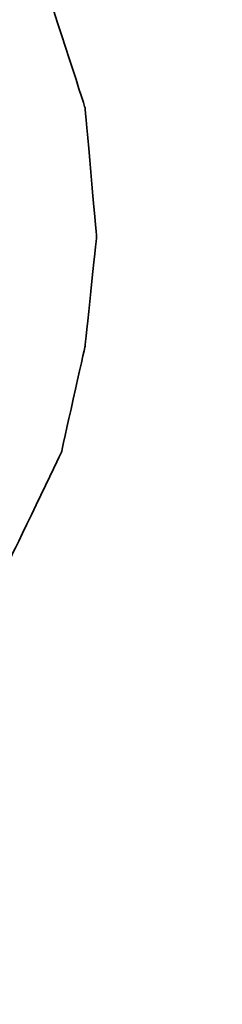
# Model space of a CAD drawing. Header units: millimetres. Extents: x 217 to 551, y -104 to -4.
# Tile 34 of 52: x 453.419 to 453.574, y -70.417 to -69.663. Entities that reach past the tile are written whole.
import ezdxf

# ---------------------------------------------------------------- set-up
doc = ezdxf.new("R2010")
doc.units = ezdxf.units.MM
doc.header["$LTSCALE"] = 0.1
doc.layers.add('DIM', color=4, linetype='CONTINUOUS')
doc.layers.add('layer 1', color=7, linetype='CONTINUOUS')

# ---------------------------------------------------------------- blocks, each defined once
blk = doc.blocks.new('TBI MOTION logo(完整正式版)')
at = {"layer": 'layer 1', "color": 22, "lineweight": 35}
blk.add_open_spline([(-64.65375, -6.863749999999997), (-64.65375, -6.863749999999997), (-64.84375, -7.296249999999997), (-64.84375, -7.296249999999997), (-64.84375, -7.296249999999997), (-64.84375, -7.296249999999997), (-64.86875, -7.34375), (-64.86875, -7.34375), (-64.86875, -7.34375), (-64.86875, -7.34375), (-64.86875, -7.36875), (-64.86875, -7.36875), (-64.86875, -7.36875), (-64.86875, -7.36875), (-65.15375, -7.653749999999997), (-65.15375, -7.653749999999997), (-65.15375, -7.653749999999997), (-65.15375, -7.653749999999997), (-65.17875, -7.653749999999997), (-65.17875, -7.653749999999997), (-65.17875, -7.653749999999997), (-65.17875, -7.653749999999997), (-65.20375, -7.678749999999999), (-65.20375, -7.678749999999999), (-65.20375, -7.678749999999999), (-65.20375, -7.678749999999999), (-65.58875, -7.871249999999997), (-65.58875, -7.871249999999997), (-65.58875, -7.871249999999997), (-65.58875, -7.871249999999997), (-65.63375, -7.871249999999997), (-65.63375, -7.871249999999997), (-65.63375, -7.871249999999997), (-65.63375, -7.871249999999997), (-65.65875, -7.893749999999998), (-65.65875, -7.893749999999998), (-65.65875, -7.893749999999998), (-65.65875, -7.893749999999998), (-66.09375, -7.943749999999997), (-66.09375, -7.943749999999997), (-66.09375, -7.943749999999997), (-66.09375, -7.943749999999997), (-66.11375, -7.943749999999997), (-66.11375, -7.943749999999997), (-66.11375, -7.943749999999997), (-66.11375, -7.943749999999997), (-66.16375, -7.943749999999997), (-66.16375, -7.943749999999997), (-66.16375, -7.943749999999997), (-66.16375, -7.943749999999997), (-66.30875, -7.943749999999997), (-66.30875, -7.943749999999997), (-66.30875, -7.943749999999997), (-66.30875, -7.943749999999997), (-66.69375, -7.943749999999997), (-66.69375, -7.943749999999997), (-66.69375, -7.943749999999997), (-66.69375, -7.943749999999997), (-67.07375, -7.943749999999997), (-67.07375, -7.943749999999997), (-67.07375, -7.943749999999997), (-67.07375, -7.943749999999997), (-67.12375, -7.943749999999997), (-67.12375, -7.943749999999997), (-67.12375, -7.943749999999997), (-67.12375, -7.943749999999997), (-67.12375, -7.966249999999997), (-67.12375, -7.966249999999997), (-67.12375, -7.966249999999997), (-67.12375, -7.966249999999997), (-67.14875, -7.991249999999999), (-67.14875, -7.991249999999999), (-67.14875, -7.991249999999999), (-67.14875, -7.991249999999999), (-67.24375, -8.34875), (-67.24375, -8.34875), (-67.24375, -8.34875), (-67.24375, -8.34875), (-67.31374999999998, -8.68625), (-67.31374999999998, -8.68625), (-67.31374999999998, -8.68625), (-67.31374999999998, -8.68625), (-67.26874999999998, -8.68625), (-67.26874999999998, -8.68625), (-67.26874999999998, -8.68625), (-67.26874999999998, -8.68625), (-67.07375, -8.68625), (-67.07375, -8.68625), (-67.07375, -8.68625), (-67.07375, -8.68625), (-66.54875, -8.68625), (-66.54875, -8.68625), (-66.54875, -8.68625), (-66.54875, -8.68625), (-65.82625, -8.68625), (-65.82625, -8.68625), (-65.82625, -8.68625), (-65.82625, -8.68625), (-65.01375, -8.68625), (-65.01375, -8.68625), (-65.01375, -8.68625), (-65.01375, -8.68625), (-64.05375, -8.68625), (-64.05375, -8.68625), (-64.05375, -8.68625), (-64.05375, -8.68625), (-62.08375, -8.68625), (-62.08375, -8.68625), (-62.08375, -8.68625), (-62.08375, -8.68625), (-60.06875, -8.68625), (-60.06875, -8.68625), (-60.06875, -8.68625), (-60.06875, -8.68625), (-59.10875, -8.68625), (-59.10875, -8.68625), (-59.10875, -8.68625), (-59.10875, -8.68625), (-58.29375, -8.68625), (-58.29375, -8.68625), (-58.29375, -8.68625), (-58.29375, -8.68625), (-57.57374999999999, -8.68625), (-57.57374999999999, -8.68625), (-57.57374999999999, -8.68625), (-57.57374999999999, -8.68625), (-57.04875, -8.68625), (-57.04875, -8.68625), (-57.04875, -8.68625), (-57.04875, -8.68625), (-56.85375, -8.68625), (-56.85375, -8.68625), (-56.85375, -8.68625), (-56.85375, -8.68625), (-56.70875, -8.68625), (-56.70875, -8.68625), (-56.70875, -8.68625), (-56.70875, -8.68625), (-56.61375, -8.68625), (-56.61375, -8.68625), (-56.61375, -8.68625), (-56.61375, -8.68625), (-56.56875, -8.68625), (-56.56875, -8.68625), (-56.56875, -8.68625), (-56.56875, -8.68625), (-55.65375, -8.638749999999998), (-55.65375, -8.638749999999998), (-55.65375, -8.638749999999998), (-55.65375, -8.638749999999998), (-54.76874999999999, -8.51875), (-54.76874999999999, -8.51875), (-54.76874999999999, -8.51875), (-54.76874999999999, -8.51875), (-53.90375, -8.30375), (-53.90375, -8.30375), (-53.90375, -8.30375), (-53.90375, -8.30375), (-53.08875, -8.03875), (-53.08875, -8.03875), (-53.08875, -8.03875), (-53.08875, -8.03875), (-52.34375, -7.653749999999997), (-52.34375, -7.653749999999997), (-52.34375, -7.653749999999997), (-52.34375, -7.653749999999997), (-51.69875, -7.296249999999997), (-51.69875, -7.296249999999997), (-51.69875, -7.296249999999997), (-51.69875, -7.296249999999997), (-51.21875, -6.911249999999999), (-51.21875, -6.911249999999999), (-51.21875, -6.911249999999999), (-51.21875, -6.911249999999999), (-50.83375, -6.50375), (-50.83375, -6.50375), (-50.83375, -6.50375), (-50.83375, -6.50375), (-50.44875, -5.94875), (-50.44875, -5.94875), (-50.44875, -5.94875), (-50.44875, -5.94875), (-50.13875, -5.303749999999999), (-50.13875, -5.303749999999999), (-50.13875, -5.303749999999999), (-50.13875, -5.303749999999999), (-49.99375, -4.653749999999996), (-49.99375, -4.653749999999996), (-49.99375, -4.653749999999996), (-49.99375, -4.653749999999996), (-49.92375, -3.98375), (-49.92375, -3.98375), (-49.92375, -3.98375), (-49.92375, -3.98375), (-49.99375, -3.19374), (-49.99375, -3.19374), (-49.99375, -3.19374), (-49.99375, -3.19374), (-50.23374, -2.44874), (-50.23374, -2.44874), (-50.23374, -2.44874), (-50.23374, -2.44874), (-50.59375, -1.87374), (-50.59375, -1.87374), (-50.59375, -1.87374), (-50.59375, -1.87374), (-51.09875, -1.31874), (-51.09875, -1.31874), (-51.09875, -1.31874), (-51.09875, -1.31874), (-51.74375, -0.81875), (-51.74375, -0.81875), (-51.74375, -0.81875), (-51.74375, -0.81875), (-52.53875, -0.48125), (-52.53875, -0.48125), (-52.53875, -0.48125), (-52.53875, -0.48125), (-53.47375, -0.21875), (-53.47375, -0.21875), (-53.47375, -0.21875), (-53.47375, -0.21875), (-54.52875, -0.04874), (-54.52875, -0.04874), (-54.52875, -0.04874), (-54.52875, -0.04874), (-55.65375, 0.12125), (-55.65375, 0.12125), (-55.65375, 0.12125), (-55.65375, 0.12125), (-54.50375, 0.28624), (-54.50375, 0.28624), (-54.50375, 0.28624), (-54.50375, 0.28624), (-53.83375, 0.38124), (-53.83375, 0.38124), (-53.83375, 0.38124), (-53.83375, 0.38124), (-53.18375, 0.50125), (-53.18375, 0.50125), (-53.18375, 0.50125), (-53.18375, 0.50125), (-52.55875, 0.6687400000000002), (-52.55875, 0.6687400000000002), (-52.55875, 0.6687400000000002), (-52.55875, 0.6687400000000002), (-52.03375, 0.86124), (-52.03375, 0.86124), (-52.03375, 0.86124), (-52.03375, 0.86124), (-51.50374, 1.031239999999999), (-51.50374, 1.031239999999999), (-51.50374, 1.031239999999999), (-51.50374, 1.031239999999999), (-51.09875, 1.271249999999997), (-51.09875, 1.271249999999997), (-51.09875, 1.271249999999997), (-51.09875, 1.271249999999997), (-50.71374999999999, 1.48624), (-50.71374999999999, 1.48624), (-50.71374999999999, 1.48624), (-50.71374999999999, 1.48624), (-50.37625, 1.77625), (-50.37625, 1.77625), (-50.37625, 1.77625), (-50.37625, 1.77625), (-49.82375, 2.37625), (-49.82375, 2.37625), (-49.82375, 2.37625), (-49.82375, 2.37625), (-49.41875, 2.996249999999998), (-49.41875, 2.996249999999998), (-49.41875, 2.996249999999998), (-49.41875, 2.996249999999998), (-49.22375, 3.766249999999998), (-49.22375, 3.766249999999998), (-49.22375, 3.766249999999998), (-49.22375, 3.766249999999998), (-49.15375, 4.50874), (-49.15375, 4.50874), (-49.15375, 4.50874), (-49.15375, 4.50874), (-49.20374999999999, 5.251249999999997), (-49.20374999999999, 5.251249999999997), (-49.20374999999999, 5.251249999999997), (-49.20374999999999, 5.251249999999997), (-49.41875, 5.926249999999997), (-49.41875, 5.926249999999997), (-49.41875, 5.926249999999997), (-49.41875, 5.926249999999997), (-49.77875, 6.47625), (-49.77875, 6.47625), (-49.77875, 6.47625), (-49.77875, 6.47625), (-50.33125, 7.026239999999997), (-50.33125, 7.026239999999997), (-50.33125, 7.026239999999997), (-50.33125, 7.026239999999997), (-51.00125, 7.43625), (-51.00125, 7.43625), (-51.00125, 7.43625), (-51.00125, 7.43625), (-51.79375, 7.72625), (-51.79375, 7.72625), (-51.79375, 7.72625), (-51.79375, 7.72625), (-52.72874999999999, 7.891239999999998), (-52.72874999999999, 7.891239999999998), (-52.72874999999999, 7.891239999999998), (-52.72874999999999, 7.891239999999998), (-53.83375, 7.98625), (-53.83375, 7.98625), (-53.83375, 7.98625), (-53.83375, 7.98625), (-53.92875, 7.98625), (-53.92875, 7.98625), (-53.92875, 7.98625), (-53.92875, 7.98625), (-54.26375, 7.98625), (-54.26375, 7.98625), (-54.26375, 7.98625), (-54.26375, 7.98625), (-54.74375, 7.98625), (-54.74375, 7.98625), (-54.74375, 7.98625), (-54.74375, 7.98625), (-55.36875, 7.98625), (-55.36875, 7.98625), (-55.36875, 7.98625), (-55.36875, 7.98625), (-56.13375, 7.98625), (-56.13375, 7.98625), (-56.13375, 7.98625), (-56.13375, 7.98625), (-56.94874999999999, 7.98625), (-56.94874999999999, 7.98625), (-56.94874999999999, 7.98625), (-56.94874999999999, 7.98625), (-58.77625, 7.98625), (-58.77625, 7.98625), (-58.77625, 7.98625), (-58.77625, 7.98625), (-60.59875, 7.98625), (-60.59875, 7.98625), (-60.59875, 7.98625), (-60.59875, 7.98625), (-61.41375, 7.98625), (-61.41375, 7.98625), (-61.41375, 7.98625), (-61.41375, 7.98625), (-62.17875, 7.98625), (-62.17875, 7.98625), (-62.17875, 7.98625), (-62.17875, 7.98625), (-62.80375, 7.98625), (-62.80375, 7.98625), (-62.80375, 7.98625), (-62.80375, 7.98625), (-63.30625, 7.98625), (-63.30625, 7.98625), (-63.30625, 7.98625), (-63.30625, 7.98625), (-63.57375, 7.98625), (-63.57375, 7.98625), (-63.57375, 7.98625), (-63.57375, 7.98625), (-63.57375, 7.96375), (-63.57375, 7.96375), (-63.57375, 7.96375), (-63.57375, 7.96375), (-63.59875, 7.94125), (-63.59875, 7.94125), (-63.59875, 7.94125), (-63.59875, 7.94125), (-63.69375, 7.55625), (-63.69375, 7.55625), (-63.69375, 7.55625), (-63.69375, 7.55625), (-63.76375, 7.246239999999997), (-63.76375, 7.246239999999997), (-63.76375, 7.246239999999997), (-63.76375, 7.246239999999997), (-63.23875000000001, 7.246239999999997), (-63.23875000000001, 7.246239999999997), (-63.23875000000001, 7.246239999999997), (-63.23875000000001, 7.246239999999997), (-62.75875, 7.246239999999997), (-62.75875, 7.246239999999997), (-62.75875, 7.246239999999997), (-62.75875, 7.246239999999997), (-62.61124999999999, 7.246239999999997), (-62.61124999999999, 7.246239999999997), (-62.61124999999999, 7.246239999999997), (-62.61124999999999, 7.246239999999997), (-62.56624999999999, 7.246239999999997), (-62.56624999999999, 7.246239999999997), (-62.56624999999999, 7.246239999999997), (-62.56624999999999, 7.246239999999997), (-62.22875, 7.246239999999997), (-62.22875, 7.246239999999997), (-62.22875, 7.246239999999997), (-62.22875, 7.246239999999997), (-62.20375, 7.246239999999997), (-62.20375, 7.246239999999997), (-62.20375, 7.246239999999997), (-62.20375, 7.246239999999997), (-62.17875, 7.21875), (-62.17875, 7.21875), (-62.17875, 7.21875), (-62.17875, 7.21875), (-61.96374999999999, 7.171249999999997), (-61.96374999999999, 7.171249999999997), (-61.96374999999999, 7.171249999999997), (-61.96374999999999, 7.171249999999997), (-61.72375, 7.126239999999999), (-61.72375, 7.126239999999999), (-61.72375, 7.126239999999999), (-61.72375, 7.126239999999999), (-61.70374999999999, 7.126239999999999), (-61.70374999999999, 7.126239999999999), (-61.70374999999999, 7.126239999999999), (-61.70374999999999, 7.126239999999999), (-61.55875, 7.076239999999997), (-61.55875, 7.076239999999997), (-61.55875, 7.076239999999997), (-61.55875, 7.076239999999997), (-61.50875, 7.076239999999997), (-61.50875, 7.076239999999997), (-61.50875, 7.076239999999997), (-61.50875, 7.076239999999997), (-61.48375, 7.026239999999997), (-61.48375, 7.026239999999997), (-61.48375, 7.026239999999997), (-61.48375, 7.026239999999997), (-61.31875, 6.83375), (-61.31875, 6.83375), (-61.31875, 6.83375), (-61.31875, 6.83375), (-61.29375, 6.81125), (-61.29375, 6.81125), (-61.29375, 6.81125), (-61.29375, 6.81125), (-61.29375, 6.786249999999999), (-61.29375, 6.786249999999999), (-61.29375, 6.786249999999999), (-61.29375, 6.786249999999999), (-61.19875, 6.50124), (-61.19875, 6.50124), (-61.19875, 6.50124), (-61.19875, 6.50124), (-61.17375, 6.45124), (-61.17375, 6.45124), (-61.17375, 6.45124), (-61.17375, 6.45124), (-61.19875, 6.40625), (-61.19875, 6.40625), (-61.19875, 6.40625), (-61.19875, 6.40625), (-61.26875, 5.99624), (-61.26875, 5.99624), (-61.26875, 5.99624), (-61.26875, 5.99624), (-61.26875, 5.85125), (-61.26875, 5.85125), (-61.26875, 5.85125), (-61.26875, 5.85125), (-61.26875, 5.826249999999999), (-61.26875, 5.826249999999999), (-61.26875, 5.826249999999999), (-61.26875, 5.826249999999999), (-61.29375, 5.80625), (-61.29375, 5.80625), (-61.29375, 5.80625), (-61.29375, 5.80625), (-61.34125, 5.661249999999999), (-61.34125, 5.661249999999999), (-61.34125, 5.661249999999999), (-61.34125, 5.661249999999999), (-61.41375, 5.44625), (-61.41375, 5.44625), (-61.41375, 5.44625), (-61.41375, 5.44625), (-61.48375, 5.15625), (-61.48375, 5.15625), (-61.48375, 5.15625), (-61.48375, 5.15625), (-61.58375, 4.82124), (-61.58375, 4.82124), (-61.58375, 4.82124), (-61.58375, 4.82124), (-61.79875, 4.00375), (-61.79875, 4.00375), (-61.79875, 4.00375), (-61.79875, 4.00375), (-62.05875, 2.996249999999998), (-62.05875, 2.996249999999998), (-62.05875, 2.996249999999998), (-62.05875, 2.996249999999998), (-62.34875, 1.916249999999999), (-62.34875, 1.916249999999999), (-62.34875, 1.916249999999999), (-62.34875, 1.916249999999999), (-62.97375, -0.41124), (-62.97375, -0.41124), (-62.97375, -0.41124), (-62.97375, -0.41124), (-63.59875, -2.75875), (-63.59875, -2.75875), (-63.59875, -2.75875), (-63.59875, -2.75875), (-63.88374999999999, -3.863739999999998), (-63.88374999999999, -3.863739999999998), (-63.88374999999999, -3.863739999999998), (-63.88374999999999, -3.863739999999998), (-64.14875, -4.823739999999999), (-64.14875, -4.823739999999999), (-64.14875, -4.823739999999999), (-64.14875, -4.823739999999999), (-64.36375, -5.64125), (-64.36375, -5.64125), (-64.36375, -5.64125), (-64.36375, -5.64125), (-64.43625, -5.97625), (-64.43625, -5.97625), (-64.43625, -5.97625), (-64.43625, -5.97625), (-64.50875, -6.286249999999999), (-64.50875, -6.286249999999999), (-64.50875, -6.286249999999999), (-64.50875, -6.286249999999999), (-64.50875, -6.308749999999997), (-64.50875, -6.308749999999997), (-64.50875, -6.308749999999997), (-64.50875, -6.308749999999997), (-64.57875, -6.50375), (-64.57875, -6.50375), (-64.57875, -6.50375), (-64.57875, -6.50375), (-64.62875, -6.69625), (-64.62875, -6.69625), (-64.62875, -6.69625), (-64.62875, -6.69625), (-64.62875, -6.768749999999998), (-64.62875, -6.768749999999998), (-64.62875, -6.768749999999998), (-64.62875, -6.768749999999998), (-64.62875, -6.813749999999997), (-64.62875, -6.813749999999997), (-64.62875, -6.813749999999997), (-64.62875, -6.813749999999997), (-64.62875, -6.83875), (-64.62875, -6.83875), (-64.62875, -6.83875), (-64.62875, -6.83875), (-64.65375, -6.863749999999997), (-64.65375, -6.863749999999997)], degree=3, knots=[0, 0, 0, 0, 0.0071942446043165, 0.0071942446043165, 0.0071942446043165, 0.0071942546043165, 0.0143884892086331, 0.0143884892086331, 0.0143884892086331, 0.0143884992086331, 0.0215827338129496, 0.0215827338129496, 0.0215827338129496, 0.0215827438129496, 0.0287769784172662, 0.0287769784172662, 0.0287769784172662, 0.0287769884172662, 0.0359712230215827, 0.0359712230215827, 0.0359712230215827, 0.0359712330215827, 0.0431654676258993, 0.0431654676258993, 0.0431654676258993, 0.0431654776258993, 0.0503597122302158, 0.0503597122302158, 0.0503597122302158, 0.0503597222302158, 0.0575539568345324, 0.0575539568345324, 0.0575539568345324, 0.0575539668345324, 0.0647482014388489, 0.0647482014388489, 0.0647482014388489, 0.0647482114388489, 0.0719424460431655, 0.0719424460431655, 0.0719424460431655, 0.0719424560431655, 0.079136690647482, 0.079136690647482, 0.079136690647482, 0.079136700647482, 0.0863309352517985, 0.0863309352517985, 0.0863309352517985, 0.0863309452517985, 0.0935251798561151, 0.0935251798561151, 0.0935251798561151, 0.0935251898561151, 0.1007194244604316, 0.1007194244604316, 0.1007194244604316, 0.1007194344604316, 0.1079136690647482, 0.1079136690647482, 0.1079136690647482, 0.1079136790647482, 0.1151079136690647, 0.1151079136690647, 0.1151079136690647, 0.1151079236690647, 0.1223021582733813, 0.1223021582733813, 0.1223021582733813, 0.1223021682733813, 0.1294964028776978, 0.1294964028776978, 0.1294964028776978, 0.1294964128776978, 0.1366906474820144, 0.1366906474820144, 0.1366906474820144, 0.1366906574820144, 0.1438848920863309, 0.1438848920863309, 0.1438848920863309, 0.1438849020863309, 0.1510791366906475, 0.1510791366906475, 0.1510791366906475, 0.1510791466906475, 0.158273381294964, 0.158273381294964, 0.158273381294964, 0.158273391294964, 0.1654676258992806, 0.1654676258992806, 0.1654676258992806, 0.1654676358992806, 0.1726618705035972, 0.1726618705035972, 0.1726618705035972, 0.1726618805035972, 0.1798561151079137, 0.1798561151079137, 0.1798561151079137, 0.1798561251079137, 0.1870503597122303, 0.1870503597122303, 0.1870503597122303, 0.1870503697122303, 0.1942446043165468, 0.1942446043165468, 0.1942446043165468, 0.1942446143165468, 0.2014388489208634, 0.2014388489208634, 0.2014388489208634, 0.2014388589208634, 0.2086330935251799, 0.2086330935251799, 0.2086330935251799, 0.2086331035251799, 0.2158273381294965, 0.2158273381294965, 0.2158273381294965, 0.2158273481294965, 0.2230215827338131, 0.2230215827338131, 0.2230215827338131, 0.2230215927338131, 0.2302158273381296, 0.2302158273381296, 0.2302158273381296, 0.2302158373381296, 0.2374100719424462, 0.2374100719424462, 0.2374100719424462, 0.2374100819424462, 0.2446043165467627, 0.2446043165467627, 0.2446043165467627, 0.2446043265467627, 0.2517985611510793, 0.2517985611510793, 0.2517985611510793, 0.2517985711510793, 0.2589928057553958, 0.2589928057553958, 0.2589928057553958, 0.2589928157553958, 0.2661870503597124, 0.2661870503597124, 0.2661870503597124, 0.2661870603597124, 0.273381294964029, 0.273381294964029, 0.273381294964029, 0.273381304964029, 0.2805755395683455, 0.2805755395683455, 0.2805755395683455, 0.2805755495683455, 0.2877697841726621, 0.2877697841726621, 0.2877697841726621, 0.2877697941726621, 0.2949640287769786, 0.2949640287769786, 0.2949640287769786, 0.2949640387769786, 0.3021582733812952, 0.3021582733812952, 0.3021582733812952, 0.3021582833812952, 0.3093525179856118, 0.3093525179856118, 0.3093525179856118, 0.3093525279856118, 0.3165467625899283, 0.3165467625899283, 0.3165467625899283, 0.3165467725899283, 0.3237410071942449, 0.3237410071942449, 0.3237410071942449, 0.3237410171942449, 0.3309352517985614, 0.3309352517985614, 0.3309352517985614, 0.3309352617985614, 0.338129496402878, 0.338129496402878, 0.338129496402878, 0.338129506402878, 0.3453237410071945, 0.3453237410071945, 0.3453237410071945, 0.3453237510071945, 0.3525179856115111, 0.3525179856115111, 0.3525179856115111, 0.3525179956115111, 0.3597122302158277, 0.3597122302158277, 0.3597122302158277, 0.3597122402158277, 0.3669064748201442, 0.3669064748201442, 0.3669064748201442, 0.3669064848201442, 0.3741007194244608, 0.3741007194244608, 0.3741007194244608, 0.3741007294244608, 0.3812949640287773, 0.3812949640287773, 0.3812949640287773, 0.3812949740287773, 0.3884892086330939, 0.3884892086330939, 0.3884892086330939, 0.3884892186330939, 0.3956834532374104, 0.3956834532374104, 0.3956834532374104, 0.3956834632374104, 0.4028776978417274, 0.4028776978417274, 0.4028776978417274, 0.4028777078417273, 0.4100719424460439, 0.4100719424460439, 0.4100719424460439, 0.4100719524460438, 0.4172661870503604, 0.4172661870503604, 0.4172661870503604, 0.4172661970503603, 0.4244604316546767, 0.4244604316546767, 0.4244604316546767, 0.4244604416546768, 0.4316546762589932, 0.4316546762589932, 0.4316546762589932, 0.4316546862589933, 0.4388489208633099, 0.4388489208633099, 0.4388489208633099, 0.4388489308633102, 0.4460431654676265, 0.4460431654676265, 0.4460431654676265, 0.4460431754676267, 0.453237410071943, 0.453237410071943, 0.453237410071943, 0.4532374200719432, 0.4604316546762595, 0.4604316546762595, 0.4604316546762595, 0.4604316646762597, 0.467625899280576, 0.467625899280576, 0.467625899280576, 0.467625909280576, 0.4748201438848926, 0.4748201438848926, 0.4748201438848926, 0.4748201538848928, 0.4820143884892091, 0.4820143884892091, 0.4820143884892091, 0.4820143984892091, 0.4892086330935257, 0.4892086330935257, 0.4892086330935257, 0.4892086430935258, 0.4964028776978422, 0.4964028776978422, 0.4964028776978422, 0.4964028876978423, 0.5035971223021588, 0.5035971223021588, 0.5035971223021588, 0.5035971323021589, 0.5107913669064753, 0.5107913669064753, 0.5107913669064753, 0.5107913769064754, 0.5179856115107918, 0.5179856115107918, 0.5179856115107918, 0.5179856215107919, 0.5251798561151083, 0.5251798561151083, 0.5251798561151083, 0.5251798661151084, 0.5323741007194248, 0.5323741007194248, 0.5323741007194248, 0.5323741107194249, 0.5395683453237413, 0.5395683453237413, 0.5395683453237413, 0.5395683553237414, 0.5467625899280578, 0.5467625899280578, 0.5467625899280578, 0.5467625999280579, 0.5539568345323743, 0.5539568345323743, 0.5539568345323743, 0.5539568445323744, 0.5611510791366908, 0.5611510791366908, 0.5611510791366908, 0.5611510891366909, 0.5683453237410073, 0.5683453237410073, 0.5683453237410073, 0.5683453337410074, 0.5755395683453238, 0.5755395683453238, 0.5755395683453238, 0.5755395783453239, 0.5827338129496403, 0.5827338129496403, 0.5827338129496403, 0.5827338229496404, 0.5899280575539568, 0.5899280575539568, 0.5899280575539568, 0.5899280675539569, 0.5971223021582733, 0.5971223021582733, 0.5971223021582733, 0.5971223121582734, 0.60431654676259, 0.60431654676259, 0.60431654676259, 0.6043165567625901, 0.6115107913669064, 0.6115107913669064, 0.6115107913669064, 0.6115108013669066, 0.618705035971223, 0.618705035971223, 0.618705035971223, 0.6187050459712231, 0.6258992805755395, 0.6258992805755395, 0.6258992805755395, 0.6258992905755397, 0.633093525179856, 0.633093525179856, 0.633093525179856, 0.6330935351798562, 0.6402877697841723, 0.6402877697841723, 0.6402877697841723, 0.6402877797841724, 0.6474820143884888, 0.6474820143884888, 0.6474820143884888, 0.6474820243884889, 0.6546762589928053, 0.6546762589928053, 0.6546762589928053, 0.6546762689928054, 0.6618705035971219, 0.6618705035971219, 0.6618705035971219, 0.6618705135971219, 0.6690647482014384, 0.6690647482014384, 0.6690647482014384, 0.6690647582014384, 0.6762589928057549, 0.6762589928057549, 0.6762589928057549, 0.6762590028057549, 0.6834532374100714, 0.6834532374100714, 0.6834532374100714, 0.6834532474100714, 0.6906474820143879, 0.6906474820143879, 0.6906474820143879, 0.6906474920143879, 0.6978417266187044, 0.6978417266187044, 0.6978417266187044, 0.6978417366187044, 0.7050359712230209, 0.7050359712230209, 0.7050359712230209, 0.7050359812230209, 0.7122302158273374, 0.7122302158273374, 0.7122302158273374, 0.7122302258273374, 0.7194244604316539, 0.7194244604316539, 0.7194244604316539, 0.7194244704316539, 0.7266187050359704, 0.7266187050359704, 0.7266187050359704, 0.7266187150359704, 0.7338129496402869, 0.7338129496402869, 0.7338129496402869, 0.7338129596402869, 0.7410071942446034, 0.7410071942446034, 0.7410071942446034, 0.7410072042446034, 0.7482014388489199, 0.7482014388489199, 0.7482014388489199, 0.7482014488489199, 0.7553956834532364, 0.7553956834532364, 0.7553956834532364, 0.7553956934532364, 0.7625899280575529, 0.7625899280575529, 0.7625899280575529, 0.7625899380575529, 0.7697841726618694, 0.7697841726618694, 0.7697841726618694, 0.7697841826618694, 0.7769784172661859, 0.7769784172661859, 0.7769784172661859, 0.7769784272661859, 0.7841726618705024, 0.7841726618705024, 0.7841726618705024, 0.7841726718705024, 0.7913669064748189, 0.7913669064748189, 0.7913669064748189, 0.7913669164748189, 0.7985611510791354, 0.7985611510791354, 0.7985611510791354, 0.7985611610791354, 0.8057553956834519, 0.8057553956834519, 0.8057553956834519, 0.8057554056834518, 0.8129496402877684, 0.8129496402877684, 0.8129496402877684, 0.8129496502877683, 0.8201438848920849, 0.8201438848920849, 0.8201438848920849, 0.820143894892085, 0.8273381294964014, 0.8273381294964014, 0.8273381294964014, 0.8273381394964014, 0.8345323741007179, 0.8345323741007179, 0.8345323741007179, 0.834532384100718, 0.8417266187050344, 0.8417266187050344, 0.8417266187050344, 0.8417266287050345, 0.8489208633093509, 0.8489208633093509, 0.8489208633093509, 0.848920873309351, 0.8561151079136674, 0.8561151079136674, 0.8561151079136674, 0.8561151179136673, 0.8633093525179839, 0.8633093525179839, 0.8633093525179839, 0.8633093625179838, 0.8705035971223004, 0.8705035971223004, 0.8705035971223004, 0.8705036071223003, 0.8776978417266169, 0.8776978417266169, 0.8776978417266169, 0.8776978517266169, 0.8848920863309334, 0.8848920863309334, 0.8848920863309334, 0.8848920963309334, 0.8920863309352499, 0.8920863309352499, 0.8920863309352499, 0.8920863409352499, 0.8992805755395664, 0.8992805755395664, 0.8992805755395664, 0.8992805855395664, 0.9064748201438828, 0.9064748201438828, 0.9064748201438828, 0.9064748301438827, 0.9136690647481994, 0.9136690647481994, 0.9136690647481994, 0.9136690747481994, 0.9208633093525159, 0.9208633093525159, 0.9208633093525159, 0.9208633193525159, 0.9280575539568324, 0.9280575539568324, 0.9280575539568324, 0.9280575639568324, 0.9352517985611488, 0.9352517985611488, 0.9352517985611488, 0.9352518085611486, 0.9424460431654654, 0.9424460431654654, 0.9424460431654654, 0.9424460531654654, 0.9496402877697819, 0.9496402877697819, 0.9496402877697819, 0.9496402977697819, 0.9568345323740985, 0.9568345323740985, 0.9568345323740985, 0.9568345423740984, 0.9640287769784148, 0.9640287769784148, 0.9640287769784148, 0.9640287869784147, 0.9712230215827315, 0.9712230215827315, 0.9712230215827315, 0.9712230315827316, 0.978417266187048, 0.978417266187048, 0.978417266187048, 0.9784172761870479, 0.9856115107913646, 0.9856115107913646, 0.9856115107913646, 0.9856115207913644, 0.9928057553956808, 0.9928057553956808, 0.9928057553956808, 0.9928057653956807, 1, 1, 1, 1], dxfattribs=at)

msp = doc.modelspace()

# ---------------------------------------------------------------- block references
at = {"layer": 'DIM', "color": 0, "xscale": 0.1250977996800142, "yscale": 0.1250977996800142, "zscale": 0.1250977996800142}
msp.add_blockref('TBI MOTION logo(完整正式版)', (459.7230223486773, -69.33061161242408), dxfattribs=at)

doc.saveas('drawing.dxf')
